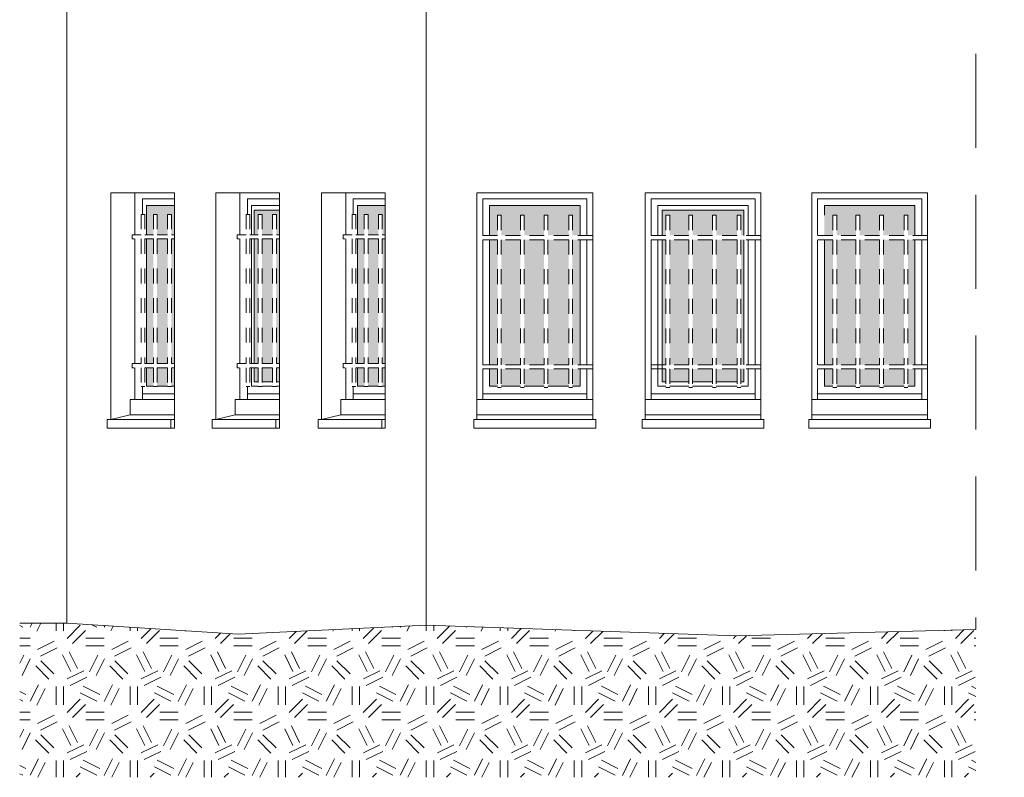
# Model space of a CAD drawing. Extents: x 1304067 to 1304684, y 94 to 123.
# Tile 27 of 57: x 1304299.55 to 1304306.2, y 100.61 to 105.73. Entities that reach past the tile are written whole.
import ezdxf

# ---------------------------------------------------------------- set-up
doc = ezdxf.new("R2010")
doc.units = 0
doc.header["$LTSCALE"] = 0.1
doc.linetypes.add('CACHE', pattern=[9.525, 6.35, -3.175])
doc.linetypes.add('Grille', pattern=[0.4, 0.2, -0.2])
for name, color, linetype, lineweight in [('_Fenêtres', 39, 'Continuous', 9), ('_Fenêtres_Habillage', 7, 'Continuous', 9), ('_TN', 37, 'Continuous', 9), ('Bâti_Ligne', 7, 'Continuous', 9), ('Garde-corps', 251, 'Grille', 9)]:
    doc.layers.add(name, color=color, linetype=linetype, lineweight=lineweight)

msp = doc.modelspace()

# ---------------------------------------------------------------- hatches: boundary and pattern name
at = {"layer": '_Fenêtres_Habillage'}
h = msp.add_hatch(color=155, dxfattribs=at)
h.dxf.hatch_style = 1
h.set_gradient(color1=(76, 114, 153), name='CYLINDER')
h.paths.add_polyline_path([(1304300.5531, 104.2485), (1304300.4826, 104.2485), (1304300.4826, 103.4075), (1304300.5531, 103.4075)])
h.paths.add_polyline_path([(1304300.5995, 104.2773), (1304300.5995, 104.4734), (1304300.4111, 104.4734), (1304300.4111, 104.2773), (1304300.4569, 104.2773), (1304300.4569, 104.4137), (1304300.4826, 104.4137), (1304300.4826, 104.2773), (1304300.5531, 104.2773), (1304300.5531, 104.4137), (1304300.5788, 104.4137), (1304300.5788, 104.2773)])
h.paths.add_polyline_path([(1304300.4111, 104.2485), (1304300.4111, 103.4075), (1304300.4569, 103.4075), (1304300.4569, 104.2485)])
h.paths.add_polyline_path([(1304300.5995, 103.4075), (1304300.5995, 104.2485), (1304300.5788, 104.2485), (1304300.5788, 103.4075)])
h.paths.add_polyline_path([(1304300.4826, 103.2529), (1304300.5531, 103.2529), (1304300.5531, 103.3787), (1304300.4826, 103.3787)])
h.paths.add_polyline_path([(1304300.5788, 103.2529), (1304300.5995, 103.2529), (1304300.5995, 103.3787), (1304300.5788, 103.3787)])
h.paths.add_polyline_path([(1304300.4111, 103.3787), (1304300.4111, 103.2529), (1304300.4569, 103.2529), (1304300.4569, 103.3787)])
h = msp.add_hatch(color=155, dxfattribs=at)
h.dxf.hatch_style = 1
h.set_gradient(color1=(76, 114, 153), name='CYLINDER')
h.paths.add_polyline_path([(1304301.262, 104.2485), (1304301.1916, 104.2485), (1304301.1916, 103.4075), (1304301.262, 103.4075)])
h.paths.add_polyline_path([(1304301.3085, 104.2773), (1304301.3085, 104.4434), (1304301.1385, 104.4434), (1304301.1385, 104.2773), (1304301.1659, 104.2773), (1304301.1659, 104.4137), (1304301.1916, 104.4137), (1304301.1916, 104.2773), (1304301.262, 104.2773), (1304301.262, 104.4137), (1304301.2877, 104.4137), (1304301.2877, 104.2773)])
h.paths.add_polyline_path([(1304301.1385, 104.2485), (1304301.1385, 103.4075), (1304301.1659, 103.4075), (1304301.1659, 104.2485)])
h.paths.add_polyline_path([(1304301.3085, 103.4075), (1304301.3085, 104.2485), (1304301.2877, 104.2485), (1304301.2877, 103.4075)])
h.paths.add_polyline_path([(1304301.1916, 103.2829), (1304301.262, 103.2829), (1304301.262, 103.3787), (1304301.1916, 103.3787)])
h.paths.add_polyline_path([(1304301.2877, 103.2829), (1304301.3085, 103.2829), (1304301.3085, 103.3787), (1304301.2877, 103.3787)])
h.paths.add_polyline_path([(1304301.1385, 103.3787), (1304301.1385, 103.2829), (1304301.1659, 103.2829), (1304301.1659, 103.3787)])
h = msp.add_hatch(color=155, dxfattribs=at)
h.dxf.hatch_style = 1
h.set_gradient(color1=(76, 114, 153), name='CYLINDER')
h.paths.add_polyline_path([(1304301.9773, 104.2485), (1304301.9068, 104.2485), (1304301.9068, 103.4075), (1304301.9773, 103.4075)])
h.paths.add_polyline_path([(1304302.0238, 104.2773), (1304302.0238, 104.4734), (1304301.8353, 104.4734), (1304301.8353, 104.2773), (1304301.8811, 104.2773), (1304301.8811, 104.4137), (1304301.9068, 104.4137), (1304301.9068, 104.2773), (1304301.9773, 104.2773), (1304301.9773, 104.4137), (1304302.003, 104.4137), (1304302.003, 104.2773)])
h.paths.add_polyline_path([(1304301.8353, 104.2485), (1304301.8353, 103.4075), (1304301.8811, 103.4075), (1304301.8811, 104.2485)])
h.paths.add_polyline_path([(1304302.0238, 103.4075), (1304302.0238, 104.2485), (1304302.003, 104.2485), (1304302.003, 103.4075)])
h.paths.add_polyline_path([(1304301.9068, 103.2529), (1304301.9773, 103.2529), (1304301.9773, 103.3787), (1304301.9068, 103.3787)])
h.paths.add_polyline_path([(1304302.003, 103.2529), (1304302.0238, 103.2529), (1304302.0238, 103.3787), (1304302.003, 103.3787)])
h.paths.add_polyline_path([(1304301.8353, 103.3787), (1304301.8353, 103.2529), (1304301.8811, 103.2529), (1304301.8811, 103.3787)])
h = msp.add_hatch(color=155, dxfattribs=at)
h.dxf.hatch_style = 1
h.set_gradient(color1=(76, 114, 153), name='CYLINDER')
h.paths.add_polyline_path([(1304302.9366, 104.2434), (1304302.8073, 104.2434), (1304302.8073, 103.3987), (1304302.9366, 103.3987)])
h.paths.add_polyline_path([(1304303.0966, 104.2434), (1304302.9623, 104.2434), (1304302.9623, 103.3987), (1304303.0966, 103.3987)])
h.paths.add_polyline_path([(1304303.2622, 104.2434), (1304303.1223, 104.2434), (1304303.1223, 103.3987), (1304303.2622, 103.3987)])
h.paths.add_polyline_path([(1304303.3391, 104.2434), (1304303.2879, 104.2434), (1304303.2879, 103.3987), (1304303.3391, 103.3987)])
h.paths.add_polyline_path([(1304303.3391, 104.4734), (1304302.7285, 104.4734), (1304302.7285, 104.2722), (1304302.7816, 104.2722), (1304302.7816, 104.4087), (1304302.8073, 104.4087), (1304302.8073, 104.2722), (1304302.9366, 104.2722), (1304302.9366, 104.4087), (1304302.9623, 104.4087), (1304302.9623, 104.2722), (1304303.0966, 104.2722), (1304303.0966, 104.4087), (1304303.1223, 104.4087), (1304303.1223, 104.2722), (1304303.2622, 104.2722), (1304303.2622, 104.4087), (1304303.2879, 104.4087), (1304303.2879, 104.2722), (1304303.3391, 104.2722)])
h.paths.add_polyline_path([(1304302.7285, 104.2434), (1304302.7285, 103.3987), (1304302.7816, 103.3987), (1304302.7816, 104.2434)])
h.paths.add_polyline_path([(1304303.1223, 103.2529), (1304303.2622, 103.2529), (1304303.2622, 103.3699), (1304303.1223, 103.3699)])
h.paths.add_polyline_path([(1304302.7285, 103.2529), (1304302.7816, 103.2529), (1304302.7816, 103.3699), (1304302.7285, 103.3699)])
h.paths.add_polyline_path([(1304302.8073, 103.2529), (1304302.9366, 103.2529), (1304302.9366, 103.3699), (1304302.8073, 103.3699)])
h.paths.add_polyline_path([(1304303.2879, 103.2529), (1304303.3391, 103.2529), (1304303.3391, 103.3699), (1304303.2879, 103.3699)])
h.paths.add_polyline_path([(1304302.9623, 103.2529), (1304303.0966, 103.2529), (1304303.0966, 103.3699), (1304302.9623, 103.3699)])
h = msp.add_hatch(color=155, dxfattribs=at)
h.dxf.hatch_style = 1
h.set_gradient(color1=(76, 114, 153), name='CYLINDER')
h.paths.add_polyline_path([(1304304.0738, 104.2434), (1304303.9445, 104.2434), (1304303.9445, 103.3987), (1304304.0738, 103.3987)])
h.paths.add_polyline_path([(1304304.2338, 104.2434), (1304304.0995, 104.2434), (1304304.0995, 103.3987), (1304304.2338, 103.3987)])
h.paths.add_polyline_path([(1304304.3994, 104.2434), (1304304.2595, 104.2434), (1304304.2595, 103.3987), (1304304.3994, 103.3987)])
h.paths.add_polyline_path([(1304303.8945, 104.4434), (1304303.8945, 104.2722), (1304303.9188, 104.2722), (1304303.9188, 104.4087), (1304303.9445, 104.4087), (1304303.9445, 104.2722), (1304304.0738, 104.2722), (1304304.0738, 104.4087), (1304304.0995, 104.4087), (1304304.0995, 104.2722), (1304304.2338, 104.2722), (1304304.2338, 104.4087), (1304304.2595, 104.4087), (1304304.2595, 104.2722), (1304304.3994, 104.2722), (1304304.3994, 104.4087), (1304304.4251, 104.4087), (1304304.4251, 104.2722), (1304304.4451, 104.2722), (1304304.4451, 104.4434)])
h.paths.add_polyline_path([(1304303.8945, 104.2434), (1304303.8945, 103.3987), (1304303.9188, 103.3987), (1304303.9188, 104.2434)])
h.paths.add_polyline_path([(1304304.4451, 103.3987), (1304304.4451, 104.2434), (1304304.4251, 104.2434), (1304304.4251, 103.3987)])
h.paths.add_polyline_path([(1304304.0995, 103.2829), (1304304.2338, 103.2829), (1304304.2338, 103.3699), (1304304.0995, 103.3699)])
h.paths.add_polyline_path([(1304304.4451, 103.2829), (1304304.4451, 103.3699), (1304304.4251, 103.3699), (1304304.4251, 103.2829)])
h.paths.add_polyline_path([(1304303.8945, 103.2829), (1304303.9188, 103.2829), (1304303.9188, 103.3699), (1304303.8945, 103.3699)])
h.paths.add_polyline_path([(1304304.2595, 103.2829), (1304304.3994, 103.2829), (1304304.3994, 103.3699), (1304304.2595, 103.3699)])
h.paths.add_polyline_path([(1304303.9445, 103.2829), (1304304.0738, 103.2829), (1304304.0738, 103.3699), (1304303.9445, 103.3699)])
h = msp.add_hatch(color=155, dxfattribs=at)
h.dxf.hatch_style = 1
h.set_gradient(color1=(76, 114, 153), name='CYLINDER')
h.paths.add_polyline_path([(1304305.2024, 104.2434), (1304305.0731, 104.2434), (1304305.0731, 103.3987), (1304305.2024, 103.3987)])
h.paths.add_polyline_path([(1304305.3624, 104.2434), (1304305.2281, 104.2434), (1304305.2281, 103.3987), (1304305.3624, 103.3987)])
h.paths.add_polyline_path([(1304305.528, 104.2434), (1304305.3881, 104.2434), (1304305.3881, 103.3987), (1304305.528, 103.3987)])
h.paths.add_polyline_path([(1304305.6006, 104.2434), (1304305.5537, 104.2434), (1304305.5537, 103.3987), (1304305.6006, 103.3987)])
h.paths.add_polyline_path([(1304305.6006, 104.4734), (1304304.99, 104.4734), (1304304.99, 104.2722), (1304305.0474, 104.2722), (1304305.0474, 104.4087), (1304305.0731, 104.4087), (1304305.0731, 104.2722), (1304305.2024, 104.2722), (1304305.2024, 104.4087), (1304305.2281, 104.4087), (1304305.2281, 104.2722), (1304305.3624, 104.2722), (1304305.3624, 104.4087), (1304305.3881, 104.4087), (1304305.3881, 104.2722), (1304305.528, 104.2722), (1304305.528, 104.4087), (1304305.5537, 104.4087), (1304305.5537, 104.2722), (1304305.6006, 104.2722)])
h.paths.add_polyline_path([(1304304.99, 104.2434), (1304304.99, 103.3987), (1304305.0474, 103.3987), (1304305.0474, 104.2434)])
h.paths.add_polyline_path([(1304305.3881, 103.2529), (1304305.528, 103.2529), (1304305.528, 103.3699), (1304305.3881, 103.3699)])
h.paths.add_polyline_path([(1304304.99, 103.2529), (1304305.0474, 103.2529), (1304305.0474, 103.3699), (1304304.99, 103.3699)])
h.paths.add_polyline_path([(1304305.0731, 103.2529), (1304305.2024, 103.2529), (1304305.2024, 103.3699), (1304305.0731, 103.3699)])
h.paths.add_polyline_path([(1304305.5537, 103.2529), (1304305.6006, 103.2529), (1304305.6006, 103.3699), (1304305.5537, 103.3699)])
h.paths.add_polyline_path([(1304305.2281, 103.2529), (1304305.3624, 103.2529), (1304305.3624, 103.3699), (1304305.2281, 103.3699)])
at = {"layer": '_TN'}
h = msp.add_hatch(dxfattribs=at)
h.set_pattern_fill('G_GEOLOG_2', color=256, scale=0.5)
h.set_pattern_definition([(0, (0, 0), (0.5, 0.5), [0.125, -0.375]), (0, (0, 0.05), (0.5, 0.5), [0.125, -0.375]), (90, (0.3, 0.1), (-0.5, 0.5), [0.125, -0.375]), (90, (0.35, 0.1), (-0.5, 0.5), [0.125, -0.375]), (45, (0.375, 0.05), (6e-17, 0.50000000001), [0.125, -0.582106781]), (45, (0.41, 0.015), (6e-17, 0.50000000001), [0.125, -0.582106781]), (135, (0.25, 0.275), (-0.50000000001, 6e-17), [0.125, -0.582106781]), (135, (0.285, 0.31), (-0.50000000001, 6e-17), [0.125, -0.582106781]), (26.5650512, (0.375, 0.275), (0.5, 2e-10), [0.125, -0.9930339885]), (26.5650512, (0.395, 0.23), (0.5, 2e-10), [0.125, -0.9930339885]), (26.5650512, (0.175, 0.475), (0.5, 2e-10), [0.125, -0.9930339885]), (26.5650512, (0.195, 0.43), (0.5, 2e-10), [0.125, -0.9930339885]), (63.43494882, (0.125, 0.125), (2.5e-11, 0.5), [0.125, -0.9930339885]), (63.43494882, (0.17, 0.1), (2.5e-11, 0.5), [0.125, -0.9930339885]), (63.43494882, (0.07, 0.3), (2.5e-11, 0.5), [0.125, -0.9930339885]), (63.43494882, (0.025, 0.325), (2.5e-11, 0.5), [0.125, -0.9930339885]), (116.5650512, (0.445, 0.345), (-2e-10, 0.5), [0.125, -0.9930339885]), (116.5650512, (0.4, 0.325), (-2e-10, 0.5), [0.125, -0.9930339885]), (153.43494882, (0.075, 0.125), (-0.5, 2.5e-11), [0.125, -0.9930339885]), (153.43494882, (0.095, 0.17), (-0.5, 2.5e-11), [0.125, -0.9930339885])])
h.paths.add_polyline_path([(1304306.0132, 101.6088), (1304304.3956, 101.5661), (1304302.2993, 101.6383), (1304301.0303, 101.5782), (1304299.8721, 101.6528), (1304299.5541, 101.6528), (1304299.5541, 100.6113), (1304306.0132, 100.6113)])

# ---------------------------------------------------------------- linework, layer by layer
at = {"layer": '_Fenêtres', "flags": 128}
for points in [[(1304300.5995, 104.5194), (1304300.3828, 104.5194), (1304300.3828, 104.4137)], [(1304300.4111, 104.2773), (1304300.4111, 104.4734), (1304300.5995, 104.4734)], [(1304300.4111, 103.4075), (1304300.4111, 104.2485)], [(1304300.4569, 103.2529), (1304300.4111, 103.2529), (1304300.4111, 103.3787)], [(1304300.3828, 103.2515), (1304300.3828, 103.1639)], [(1304300.5531, 103.2529), (1304300.4826, 103.2529)], [(1304300.5995, 103.2529), (1304300.5788, 103.2529)], [(1304300.3828, 103.2029), (1304300.5995, 103.2029)]]:
    msp.add_lwpolyline(points, dxfattribs=at)
at = {"layer": '_Fenêtres', "elevation": 0, "flags": 128}
for points in [[(1304301.3085, 104.5194), (1304301.0918, 104.5194), (1304301.0918, 104.4137)], [(1304302.0238, 104.5194), (1304301.807, 104.5194), (1304301.807, 104.4137)], [(1304301.12, 104.2773), (1304301.12, 104.4734), (1304301.3085, 104.4734)], [(1304301.1385, 104.2773), (1304301.1385, 104.4434), (1304301.3085, 104.4434)], [(1304301.8353, 104.2773), (1304301.8353, 104.4734), (1304302.0238, 104.4734)], [(1304301.12, 103.4075), (1304301.12, 104.2485)], [(1304301.1385, 103.4075), (1304301.1385, 104.2485)], [(1304301.8353, 103.4075), (1304301.8353, 104.2485)], [(1304305.6006, 104.2434), (1304305.6006, 103.3987)], [(1304301.1659, 103.2529), (1304301.12, 103.2529), (1304301.12, 103.3787)], [(1304301.1659, 103.2829), (1304301.1385, 103.2829), (1304301.1385, 103.3787)], [(1304301.8811, 103.2529), (1304301.8353, 103.2529), (1304301.8353, 103.3787)], [(1304301.0918, 103.2515), (1304301.0918, 103.1639)], [(1304301.262, 103.2829), (1304301.1916, 103.2829)], [(1304301.262, 103.2529), (1304301.1916, 103.2529)], [(1304301.3085, 103.2829), (1304301.2877, 103.2829)], [(1304301.3085, 103.2529), (1304301.2877, 103.2529)], [(1304301.807, 103.2515), (1304301.807, 103.1639)], [(1304301.9773, 103.2529), (1304301.9068, 103.2529)], [(1304302.0238, 103.2529), (1304302.003, 103.2529)], [(1304301.0918, 103.2029), (1304301.3085, 103.2029)], [(1304301.807, 103.2029), (1304302.0238, 103.2029)]]:
    msp.add_lwpolyline(points, dxfattribs=at)
at = {"layer": '_Fenêtres', "elevation": 0}
for points in [[(1304302.6825, 104.2722), (1304302.6825, 104.5194), (1304303.3851, 104.5194), (1304303.3851, 104.2722)], [(1304304.944, 104.2722), (1304304.944, 104.5194), (1304305.6466, 104.5194), (1304305.6466, 104.2722)], [(1304302.7285, 104.2722), (1304302.7285, 104.4734), (1304303.3391, 104.4734), (1304303.3391, 104.2722)], [(1304304.99, 104.4087), (1304304.99, 104.4734), (1304305.6006, 104.4734), (1304305.6006, 104.2722)], [(1304302.6825, 103.3987), (1304302.6825, 104.2434)], [(1304302.7285, 103.3987), (1304302.7285, 104.2434)], [(1304303.3391, 104.2434), (1304303.3391, 103.3987)], [(1304303.3851, 104.2434), (1304303.3851, 103.3987)], [(1304304.944, 103.3987), (1304304.944, 104.2434)], [(1304304.99, 103.3987), (1304304.99, 104.2434)], [(1304305.6006, 104.2434), (1304305.6006, 103.3987)], [(1304305.6466, 104.2434), (1304305.6466, 103.3987)], [(1304302.6825, 103.1639), (1304302.6825, 103.3699)], [(1304302.7816, 103.2529), (1304302.7285, 103.2529), (1304302.7285, 103.3699)], [(1304303.3391, 103.3699), (1304303.3391, 103.2529), (1304303.2879, 103.2529)], [(1304303.3851, 103.3699), (1304303.3851, 103.1639)], [(1304304.944, 103.1639), (1304304.944, 103.3699)], [(1304305.0474, 103.2529), (1304304.99, 103.2529), (1304304.99, 103.3699)], [(1304305.6006, 103.3699), (1304305.6006, 103.2529), (1304305.5537, 103.2529)], [(1304305.6466, 103.3699), (1304305.6466, 103.1639)], [(1304302.9366, 103.2529), (1304302.8073, 103.2529)], [(1304303.0966, 103.2529), (1304302.9623, 103.2529)], [(1304303.2622, 103.2529), (1304303.1223, 103.2529)], [(1304305.2024, 103.2529), (1304305.0731, 103.2529)], [(1304305.3624, 103.2529), (1304305.2281, 103.2529)], [(1304305.528, 103.2529), (1304305.3881, 103.2529)], [(1304303.3851, 103.2029), (1304302.6825, 103.2029)], [(1304305.6466, 103.2029), (1304304.944, 103.2029)]]:
    msp.add_lwpolyline(points, dxfattribs=at)
at = {"layer": '_Fenêtres'}
for points in [[(1304303.8184, 104.2722), (1304303.8184, 104.5194), (1304304.5211, 104.5194), (1304304.5211, 104.2722)], [(1304303.8645, 104.2722), (1304303.8645, 104.4734), (1304304.4751, 104.4734), (1304304.4751, 104.2722)], [(1304303.8945, 104.2722), (1304303.8945, 104.4434), (1304304.4451, 104.4434), (1304304.4451, 104.2722)], [(1304303.8184, 103.1639), (1304303.8184, 104.2434)], [(1304303.9188, 103.2529), (1304303.8645, 103.2529), (1304303.8645, 104.2434)], [(1304303.9188, 103.2829), (1304303.8945, 103.2829), (1304303.8945, 104.2434)], [(1304304.4451, 104.2434), (1304304.4451, 103.3987)], [(1304304.4751, 104.2434), (1304304.4751, 103.3987)], [(1304304.5211, 104.2434), (1304304.5211, 103.3987)], [(1304304.4751, 103.3699), (1304304.4751, 103.2529), (1304304.4251, 103.2529)], [(1304304.4451, 103.3699), (1304304.4451, 103.2829), (1304304.4251, 103.2829)], [(1304304.5211, 103.3699), (1304304.5211, 103.1639)], [(1304304.0738, 103.2829), (1304303.9445, 103.2829)], [(1304304.0738, 103.2529), (1304303.9445, 103.2529)], [(1304304.2338, 103.2829), (1304304.0995, 103.2829)], [(1304304.2338, 103.2529), (1304304.0995, 103.2529)], [(1304304.3994, 103.2829), (1304304.2595, 103.2829)], [(1304304.3994, 103.2529), (1304304.2595, 103.2529)], [(1304304.5211, 103.2029), (1304303.8184, 103.2029)]]:
    msp.add_lwpolyline(points, dxfattribs=at)
at = {"layer": '_TN', "elevation": 0, "flags": 128}
msp.add_lwpolyline([(1304299.5541, 101.6528), (1304299.8721, 101.6528), (1304301.0303, 101.5782), (1304302.2993, 101.6383), (1304304.3956, 101.5661), (1304306.0132, 101.6088)], dxfattribs=at)
at = {"layer": 'Bâti_Ligne', "linetype": 'CACHE', "elevation": 0, "flags": 128}
msp.add_lwpolyline([(1304306.2048, 109.732), (1304306.2048, 108.7702), (1304305.7605, 108.5538), (1304305.7605, 108.4641), (1304305.7752, 108.4641), (1304305.7752, 108.3104), (1304306.0132, 108.3104), (1304306.0132, 101.6088)], dxfattribs=at)
at = {"layer": 'Bâti_Ligne', "elevation": 0, "flags": 128}
for points in [[(1304299.8721, 107.4981), (1304299.8721, 101.6528)], [(1304302.2993, 107.419), (1304302.2993, 101.6383)], [(1304300.3324, 104.5594), (1304300.3324, 104.2773)], [(1304301.0413, 104.5594), (1304301.0413, 104.2773)], [(1304301.7566, 104.5594), (1304301.7566, 104.2773)], [(1304300.3324, 104.2485), (1304300.3324, 103.4075)], [(1304301.0413, 104.2485), (1304301.0413, 103.4075)], [(1304301.7566, 104.2485), (1304301.7566, 103.4075)], [(1304300.3324, 103.3787), (1304300.3324, 103.1639)], [(1304301.0413, 103.3787), (1304301.0413, 103.1639)], [(1304301.7566, 103.3787), (1304301.7566, 103.1639)], [(1304301.3085, 103.0599), (1304301.009, 103.0599), (1304301.009, 103.1639), (1304301.3085, 103.1639)], [(1304302.0238, 103.0599), (1304301.7243, 103.0599), (1304301.7243, 103.1639), (1304302.0238, 103.1639)], [(1304302.6425, 103.1639), (1304303.4251, 103.1639)], [(1304304.904, 103.1639), (1304305.6866, 103.1639)], [(1304300.1695, 103.0279), (1304300.3001, 103.0599)], [(1304300.5752, 103.0279), (1304300.5752, 102.97)], [(1304300.8784, 103.0279), (1304301.009, 103.0599)], [(1304301.2841, 103.0279), (1304301.2841, 102.97)], [(1304301.5937, 103.0279), (1304301.7243, 103.0599)], [(1304301.9994, 103.0279), (1304301.9994, 102.97)], [(1304302.6425, 103.0599), (1304303.4251, 103.0599)], [(1304304.904, 103.0599), (1304305.6866, 103.0599)]]:
    msp.add_lwpolyline(points, dxfattribs=at)
at = {"layer": 'Bâti_Ligne', "elevation": 0}
for points in [[(1304300.5995, 103.0279), (1304300.1695, 103.0279), (1304300.1695, 104.5594), (1304300.5995, 104.5594)], [(1304301.3085, 103.0279), (1304300.8784, 103.0279), (1304300.8784, 104.5594), (1304301.3085, 104.5594)], [(1304302.0238, 103.0279), (1304301.5937, 103.0279), (1304301.5937, 104.5594), (1304302.0238, 104.5594)], [(1304302.6425, 104.5594), (1304303.4251, 104.5594), (1304303.4251, 103.0279), (1304302.6425, 103.0279)]]:
    msp.add_lwpolyline(points, close=True, dxfattribs=at)
at = {"layer": 'Bâti_Ligne', "flags": 128}
for points in [[(1304303.7785, 104.5594), (1304304.5611, 104.5594), (1304304.5611, 103.0279), (1304303.7785, 103.0279)], [(1304300.5995, 103.0279), (1304300.1452, 103.0279), (1304300.1452, 102.97), (1304300.5995, 102.97)], [(1304304.5811, 103.0279), (1304303.7585, 103.0279), (1304303.7585, 102.97), (1304304.5811, 102.97)]]:
    msp.add_lwpolyline(points, close=True, dxfattribs=at)
at = {"layer": 'Bâti_Ligne', "elevation": 0, "flags": 128}
for points in [[(1304304.904, 104.5594), (1304305.6866, 104.5594), (1304305.6866, 103.0279), (1304304.904, 103.0279)], [(1304301.3085, 103.0279), (1304300.8541, 103.0279), (1304300.8541, 102.97), (1304301.3085, 102.97)], [(1304302.0238, 103.0279), (1304301.5694, 103.0279), (1304301.5694, 102.97), (1304302.0238, 102.97)], [(1304303.4451, 103.0279), (1304302.6225, 103.0279), (1304302.6225, 102.97), (1304303.4451, 102.97)], [(1304305.7066, 103.0279), (1304304.884, 103.0279), (1304304.884, 102.97), (1304305.7066, 102.97)]]:
    msp.add_lwpolyline(points, close=True, dxfattribs=at)
at = {"layer": 'Bâti_Ligne', "flags": 128}
for points in [[(1304300.5995, 103.0599), (1304300.3001, 103.0599), (1304300.3001, 103.1639), (1304300.5995, 103.1639)], [(1304303.7785, 103.1639), (1304304.5611, 103.1639)], [(1304303.7785, 103.0599), (1304304.5611, 103.0599)]]:
    msp.add_lwpolyline(points, dxfattribs=at)
at = {"layer": 'Garde-corps', "elevation": 0, "flags": 128}
for points in [[(1304300.4003, 104.4137), (1304300.3746, 104.4137)], [(1304300.3746, 104.4137), (1304300.3746, 104.2773)], [(1304300.4003, 104.4137), (1304300.4003, 104.2773)], [(1304300.4826, 104.4137), (1304300.4569, 104.4137)], [(1304300.4569, 104.4137), (1304300.4569, 104.2773)], [(1304300.4826, 104.4137), (1304300.4826, 104.2773)], [(1304300.5531, 104.4137), (1304300.5531, 104.2773)], [(1304300.5788, 104.4137), (1304300.5531, 104.4137)], [(1304300.5788, 104.4137), (1304300.5788, 104.2773)], [(1304301.1092, 104.4137), (1304301.0835, 104.4137)], [(1304301.0835, 104.4137), (1304301.0835, 104.2773)], [(1304301.1092, 104.4137), (1304301.1092, 104.2773)], [(1304301.1916, 104.4137), (1304301.1659, 104.4137)], [(1304301.1659, 104.4137), (1304301.1659, 104.2773)], [(1304301.1916, 104.4137), (1304301.1916, 104.2773)], [(1304301.2877, 104.4137), (1304301.262, 104.4137)], [(1304301.2877, 104.4137), (1304301.2877, 104.2773)], [(1304301.8245, 104.4137), (1304301.7988, 104.4137)], [(1304301.7988, 104.4137), (1304301.7988, 104.2773)], [(1304301.8245, 104.4137), (1304301.8245, 104.2773)], [(1304301.9068, 104.4137), (1304301.8811, 104.4137)], [(1304301.8811, 104.4137), (1304301.8811, 104.2773)], [(1304301.9068, 104.4137), (1304301.9068, 104.2773)], [(1304301.9773, 104.4137), (1304301.9773, 104.2773)], [(1304302.003, 104.4137), (1304301.9773, 104.4137)], [(1304302.003, 104.4137), (1304302.003, 104.2773)], [(1304302.8073, 104.4087), (1304302.7816, 104.4087)], [(1304302.7816, 104.4087), (1304302.7816, 104.2722)], [(1304302.8073, 104.4087), (1304302.8073, 104.2722)], [(1304302.9623, 104.4087), (1304302.9366, 104.4087)], [(1304302.9366, 104.4087), (1304302.9366, 104.2722)], [(1304302.9623, 104.4087), (1304302.9623, 104.2722)], [(1304303.1223, 104.4087), (1304303.0966, 104.4087)], [(1304303.0966, 104.4087), (1304303.0966, 104.2722)], [(1304303.1223, 104.4087), (1304303.1223, 104.2722)], [(1304303.2622, 104.4087), (1304303.2622, 104.2722)], [(1304303.2879, 104.4087), (1304303.2622, 104.4087)], [(1304303.2879, 104.4087), (1304303.2879, 104.2722)], [(1304303.9445, 104.4087), (1304303.9188, 104.4087)], [(1304303.9188, 104.4087), (1304303.9188, 104.2722)], [(1304303.9445, 104.4087), (1304303.9445, 104.2722)], [(1304304.0995, 104.4087), (1304304.0738, 104.4087)], [(1304304.0738, 104.4087), (1304304.0738, 104.2722)], [(1304304.0995, 104.4087), (1304304.0995, 104.2722)], [(1304304.2595, 104.4087), (1304304.2338, 104.4087)], [(1304304.2338, 104.4087), (1304304.2338, 104.2722)], [(1304304.2595, 104.4087), (1304304.2595, 104.2722)], [(1304304.3994, 104.4087), (1304304.3994, 104.2722)], [(1304304.4251, 104.4087), (1304304.3994, 104.4087)], [(1304304.4251, 104.4087), (1304304.4251, 104.2722)], [(1304305.0731, 104.4087), (1304305.0474, 104.4087)], [(1304305.0474, 104.4087), (1304305.0474, 104.2722)], [(1304305.0731, 104.4087), (1304305.0731, 104.2722)], [(1304305.2281, 104.4087), (1304305.2024, 104.4087)], [(1304305.2024, 104.4087), (1304305.2024, 104.2722)], [(1304305.2281, 104.4087), (1304305.2281, 104.2722)], [(1304305.3881, 104.4087), (1304305.3624, 104.4087)], [(1304305.3624, 104.4087), (1304305.3624, 104.2722)], [(1304305.3881, 104.4087), (1304305.3881, 104.2722)], [(1304305.528, 104.4087), (1304305.528, 104.2722)], [(1304305.5537, 104.4087), (1304305.528, 104.4087)], [(1304305.5537, 104.4087), (1304305.5537, 104.2722)], [(1304300.3746, 104.2773), (1304300.3149, 104.2773), (1304300.3149, 104.2485), (1304300.3746, 104.2485)], [(1304300.3746, 104.2485), (1304300.3746, 103.4075)], [(1304300.4569, 104.2773), (1304300.4003, 104.2773)], [(1304300.4003, 104.2485), (1304300.4003, 103.4075)], [(1304300.4569, 104.2485), (1304300.4003, 104.2485)], [(1304300.4569, 104.2485), (1304300.4569, 103.4075)], [(1304300.5531, 104.2773), (1304300.4826, 104.2773)], [(1304300.4826, 104.2485), (1304300.4826, 103.4075)], [(1304300.5531, 104.2485), (1304300.4826, 104.2485)], [(1304300.5995, 104.2773), (1304300.5788, 104.2773)], [(1304300.5788, 104.2485), (1304300.5788, 103.4075)], [(1304300.5995, 104.2485), (1304300.5788, 104.2485)], [(1304301.0835, 104.2773), (1304301.0239, 104.2773), (1304301.0239, 104.2485), (1304301.0835, 104.2485)], [(1304301.0835, 104.2485), (1304301.0835, 103.4075)], [(1304301.1659, 104.2773), (1304301.1092, 104.2773)], [(1304301.1092, 104.2485), (1304301.1092, 103.4075)], [(1304301.1659, 104.2485), (1304301.1092, 104.2485)], [(1304301.1659, 104.2485), (1304301.1659, 103.4075)], [(1304301.262, 104.2773), (1304301.1916, 104.2773)], [(1304301.1916, 104.2485), (1304301.1916, 103.4075)], [(1304301.262, 104.2485), (1304301.1916, 104.2485)], [(1304301.262, 104.2485), (1304301.262, 103.4075)], [(1304301.3085, 104.2773), (1304301.2877, 104.2773)], [(1304301.2877, 104.2485), (1304301.2877, 103.4075)], [(1304301.3085, 104.2485), (1304301.2877, 104.2485)], [(1304301.7988, 104.2773), (1304301.7391, 104.2773), (1304301.7391, 104.2485), (1304301.7988, 104.2485)], [(1304301.7988, 104.2485), (1304301.7988, 103.4075)], [(1304301.8811, 104.2773), (1304301.8245, 104.2773)], [(1304301.8245, 104.2485), (1304301.8245, 103.4075)], [(1304301.8811, 104.2485), (1304301.8245, 104.2485)], [(1304301.8811, 104.2485), (1304301.8811, 103.4075)], [(1304301.9773, 104.2773), (1304301.9068, 104.2773)], [(1304301.9068, 104.2485), (1304301.9068, 103.4075)], [(1304301.9773, 104.2485), (1304301.9068, 104.2485)], [(1304301.9773, 104.2485), (1304301.9773, 103.4075)], [(1304302.0238, 104.2773), (1304302.003, 104.2773)], [(1304302.003, 104.2485), (1304302.003, 103.4075)], [(1304302.0238, 104.2485), (1304302.003, 104.2485)], [(1304302.7816, 104.2722), (1304302.6425, 104.2722)], [(1304302.7816, 104.2434), (1304302.6425, 104.2434)], [(1304302.7816, 104.2434), (1304302.7816, 103.3987)], [(1304302.9366, 104.2722), (1304302.8073, 104.2722)], [(1304302.9366, 104.2434), (1304302.8073, 104.2434)], [(1304302.8073, 104.2434), (1304302.8073, 103.3987)], [(1304302.9366, 104.2434), (1304302.9366, 103.3987)], [(1304303.0966, 104.2722), (1304302.9623, 104.2722)], [(1304303.0966, 104.2434), (1304302.9623, 104.2434)], [(1304302.9623, 104.2434), (1304302.9623, 103.3987)], [(1304303.0966, 104.2434), (1304303.0966, 103.3987)], [(1304303.2622, 104.2722), (1304303.1223, 104.2722)], [(1304303.2622, 104.2434), (1304303.1223, 104.2434)], [(1304303.1223, 104.2434), (1304303.1223, 103.3987)], [(1304303.2622, 104.2434), (1304303.2622, 103.3987)], [(1304303.4251, 104.2722), (1304303.2879, 104.2722)], [(1304303.2879, 104.2434), (1304303.2879, 103.3987)], [(1304303.4251, 104.2434), (1304303.2879, 104.2434)], [(1304303.9188, 104.2722), (1304303.7785, 104.2722)], [(1304303.9188, 104.2434), (1304303.7785, 104.2434)], [(1304303.9188, 104.2434), (1304303.9188, 103.3987)], [(1304304.0738, 104.2722), (1304303.9445, 104.2722)], [(1304304.0738, 104.2434), (1304303.9445, 104.2434)], [(1304303.9445, 104.2434), (1304303.9445, 103.3987)], [(1304304.0738, 104.2434), (1304304.0738, 103.3987)], [(1304304.2338, 104.2722), (1304304.0995, 104.2722)], [(1304304.2338, 104.2434), (1304304.0995, 104.2434)], [(1304304.0995, 104.2434), (1304304.0995, 103.3987)], [(1304304.2338, 104.2434), (1304304.2338, 103.3987)], [(1304304.3994, 104.2722), (1304304.2595, 104.2722)], [(1304304.3994, 104.2434), (1304304.2595, 104.2434)], [(1304304.2595, 104.2434), (1304304.2595, 103.3987)], [(1304304.3994, 104.2434), (1304304.3994, 103.3987)], [(1304304.5611, 104.2722), (1304304.4251, 104.2722)], [(1304304.4251, 104.2434), (1304304.4251, 103.3987)], [(1304304.5611, 104.2434), (1304304.4251, 104.2434)], [(1304305.0474, 104.2722), (1304304.904, 104.2722)], [(1304305.0474, 104.2434), (1304304.904, 104.2434)], [(1304305.0474, 104.2434), (1304305.0474, 103.3987)], [(1304305.2024, 104.2722), (1304305.0731, 104.2722)], [(1304305.2024, 104.2434), (1304305.0731, 104.2434)], [(1304305.0731, 104.2434), (1304305.0731, 103.3987)], [(1304305.2024, 104.2434), (1304305.2024, 103.3987)], [(1304305.3624, 104.2722), (1304305.2281, 104.2722)], [(1304305.3624, 104.2434), (1304305.2281, 104.2434)], [(1304305.2281, 104.2434), (1304305.2281, 103.3987)], [(1304305.3624, 104.2434), (1304305.3624, 103.3987)], [(1304305.528, 104.2722), (1304305.3881, 104.2722)], [(1304305.528, 104.2434), (1304305.3881, 104.2434)], [(1304305.3881, 104.2434), (1304305.3881, 103.3987)], [(1304305.528, 104.2434), (1304305.528, 103.3987)], [(1304305.6866, 104.2722), (1304305.5537, 104.2722)], [(1304305.5537, 104.2434), (1304305.5537, 103.3987)], [(1304305.6866, 104.2434), (1304305.5537, 104.2434)], [(1304300.3746, 103.4075), (1304300.3149, 103.4075), (1304300.3149, 103.3787), (1304300.3746, 103.3787)], [(1304300.3746, 103.3787), (1304300.3746, 103.2515)], [(1304300.4569, 103.4075), (1304300.4003, 103.4075)], [(1304300.4569, 103.3787), (1304300.4003, 103.3787)], [(1304300.4003, 103.3787), (1304300.4003, 103.2515)], [(1304300.4569, 103.3787), (1304300.4569, 103.2515)], [(1304300.5531, 103.4075), (1304300.4826, 103.4075)], [(1304300.5531, 103.3787), (1304300.4826, 103.3787)], [(1304300.4826, 103.3787), (1304300.4826, 103.2515)], [(1304300.5995, 103.4075), (1304300.5788, 103.4075)], [(1304300.5788, 103.3787), (1304300.5788, 103.2515)], [(1304300.5995, 103.3787), (1304300.5788, 103.3787)], [(1304301.0835, 103.4075), (1304301.0239, 103.4075), (1304301.0239, 103.3787), (1304301.0835, 103.3787)], [(1304301.0835, 103.3787), (1304301.0835, 103.2515)], [(1304301.1659, 103.4075), (1304301.1092, 103.4075)], [(1304301.1659, 103.3787), (1304301.1092, 103.3787)], [(1304301.1092, 103.3787), (1304301.1092, 103.2515)], [(1304301.1659, 103.3787), (1304301.1659, 103.2515)], [(1304301.262, 103.4075), (1304301.1916, 103.4075)], [(1304301.262, 103.3787), (1304301.1916, 103.3787)], [(1304301.1916, 103.3787), (1304301.1916, 103.2515)], [(1304301.262, 103.3787), (1304301.262, 103.2515)], [(1304301.3085, 103.4075), (1304301.2877, 103.4075)], [(1304301.2877, 103.3787), (1304301.2877, 103.2515)], [(1304301.3085, 103.3787), (1304301.2877, 103.3787)], [(1304301.7988, 103.4075), (1304301.7391, 103.4075), (1304301.7391, 103.3787), (1304301.7988, 103.3787)], [(1304301.7988, 103.3787), (1304301.7988, 103.2515)], [(1304301.8811, 103.4075), (1304301.8245, 103.4075)], [(1304301.8811, 103.3787), (1304301.8245, 103.3787)], [(1304301.8245, 103.3787), (1304301.8245, 103.2515)], [(1304301.8811, 103.3787), (1304301.8811, 103.2515)], [(1304301.9773, 103.4075), (1304301.9068, 103.4075)], [(1304301.9773, 103.3787), (1304301.9068, 103.3787)], [(1304301.9068, 103.3787), (1304301.9068, 103.2515)], [(1304301.9773, 103.3787), (1304301.9773, 103.2515)], [(1304302.0238, 103.4075), (1304302.003, 103.4075)], [(1304302.003, 103.3787), (1304302.003, 103.2515)], [(1304302.0238, 103.3787), (1304302.003, 103.3787)], [(1304302.7816, 103.3987), (1304302.6425, 103.3987)], [(1304302.7816, 103.3699), (1304302.6425, 103.3699)], [(1304302.7816, 103.3699), (1304302.7816, 103.2444)], [(1304302.9366, 103.3987), (1304302.8073, 103.3987)], [(1304302.9366, 103.3699), (1304302.8073, 103.3699)], [(1304302.8073, 103.3699), (1304302.8073, 103.2444)], [(1304302.9366, 103.3699), (1304302.9366, 103.2444)], [(1304303.0966, 103.3987), (1304302.9623, 103.3987)], [(1304303.0966, 103.3699), (1304302.9623, 103.3699)], [(1304302.9623, 103.3699), (1304302.9623, 103.2444)], [(1304303.0966, 103.3699), (1304303.0966, 103.2444)], [(1304303.2622, 103.3987), (1304303.1223, 103.3987)], [(1304303.2622, 103.3699), (1304303.1223, 103.3699)], [(1304303.1223, 103.3699), (1304303.1223, 103.2444)], [(1304303.2622, 103.3699), (1304303.2622, 103.2444)], [(1304303.4251, 103.3987), (1304303.2879, 103.3987)], [(1304303.2879, 103.3699), (1304303.2879, 103.2444)], [(1304303.4251, 103.3699), (1304303.2879, 103.3699)], [(1304303.9188, 103.3987), (1304303.7785, 103.3987)], [(1304303.9188, 103.3699), (1304303.7785, 103.3699)], [(1304303.9188, 103.3699), (1304303.9188, 103.2444)], [(1304304.0738, 103.3987), (1304303.9445, 103.3987)], [(1304304.0738, 103.3699), (1304303.9445, 103.3699)], [(1304303.9445, 103.3699), (1304303.9445, 103.2444)], [(1304304.0738, 103.3699), (1304304.0738, 103.2444)], [(1304304.2338, 103.3987), (1304304.0995, 103.3987)], [(1304304.2338, 103.3699), (1304304.0995, 103.3699)], [(1304304.0995, 103.3699), (1304304.0995, 103.2444)], [(1304304.2338, 103.3699), (1304304.2338, 103.2444)], [(1304304.3994, 103.3987), (1304304.2595, 103.3987)], [(1304304.3994, 103.3699), (1304304.2595, 103.3699)], [(1304304.2595, 103.3699), (1304304.2595, 103.2444)], [(1304304.3994, 103.3699), (1304304.3994, 103.2444)], [(1304304.5611, 103.3987), (1304304.4251, 103.3987)], [(1304304.4251, 103.3699), (1304304.4251, 103.2444)], [(1304304.5611, 103.3699), (1304304.4251, 103.3699)], [(1304305.0474, 103.3987), (1304304.904, 103.3987)], [(1304305.0474, 103.3699), (1304304.904, 103.3699)], [(1304305.0474, 103.3699), (1304305.0474, 103.2444)], [(1304305.2024, 103.3987), (1304305.0731, 103.3987)], [(1304305.2024, 103.3699), (1304305.0731, 103.3699)], [(1304305.0731, 103.3699), (1304305.0731, 103.2444)], [(1304305.2024, 103.3699), (1304305.2024, 103.2444)], [(1304305.3624, 103.3987), (1304305.2281, 103.3987)], [(1304305.3624, 103.3699), (1304305.2281, 103.3699)], [(1304305.2281, 103.3699), (1304305.2281, 103.2444)], [(1304305.3624, 103.3699), (1304305.3624, 103.2444)], [(1304305.528, 103.3987), (1304305.3881, 103.3987)], [(1304305.528, 103.3699), (1304305.3881, 103.3699)], [(1304305.3881, 103.3699), (1304305.3881, 103.2444)], [(1304305.528, 103.3699), (1304305.528, 103.2444)], [(1304305.6866, 103.3987), (1304305.5537, 103.3987)], [(1304305.5537, 103.3699), (1304305.5537, 103.2444)], [(1304305.6866, 103.3699), (1304305.5537, 103.3699)], [(1304300.4003, 103.2515), (1304300.3746, 103.2515)], [(1304300.4826, 103.2515), (1304300.4569, 103.2515)], [(1304300.5788, 103.2515), (1304300.5531, 103.2515)], [(1304301.1092, 103.2515), (1304301.0835, 103.2515)], [(1304301.1916, 103.2515), (1304301.1659, 103.2515)], [(1304301.2877, 103.2515), (1304301.262, 103.2515)], [(1304301.8245, 103.2515), (1304301.7988, 103.2515)], [(1304301.9068, 103.2515), (1304301.8811, 103.2515)], [(1304302.003, 103.2515), (1304301.9773, 103.2515)], [(1304302.8073, 103.2444), (1304302.7816, 103.2444)], [(1304302.9623, 103.2444), (1304302.9366, 103.2444)], [(1304303.1223, 103.2444), (1304303.0966, 103.2444)], [(1304303.2879, 103.2444), (1304303.2622, 103.2444)], [(1304303.9445, 103.2444), (1304303.9188, 103.2444)], [(1304304.0995, 103.2444), (1304304.0738, 103.2444)], [(1304304.2595, 103.2444), (1304304.2338, 103.2444)], [(1304304.4251, 103.2444), (1304304.3994, 103.2444)], [(1304305.0731, 103.2444), (1304305.0474, 103.2444)], [(1304305.2281, 103.2444), (1304305.2024, 103.2444)], [(1304305.3881, 103.2444), (1304305.3624, 103.2444)], [(1304305.5537, 103.2444), (1304305.528, 103.2444)]]:
    msp.add_lwpolyline(points, dxfattribs=at)
at = {"layer": 'Garde-corps', "flags": 128}
for points in [[(1304301.262, 104.4137), (1304301.262, 104.2773)], [(1304300.5531, 104.2485), (1304300.5531, 103.4075)], [(1304300.5531, 103.3787), (1304300.5531, 103.2515)]]:
    msp.add_lwpolyline(points, dxfattribs=at)

doc.saveas('drawing.dxf')
